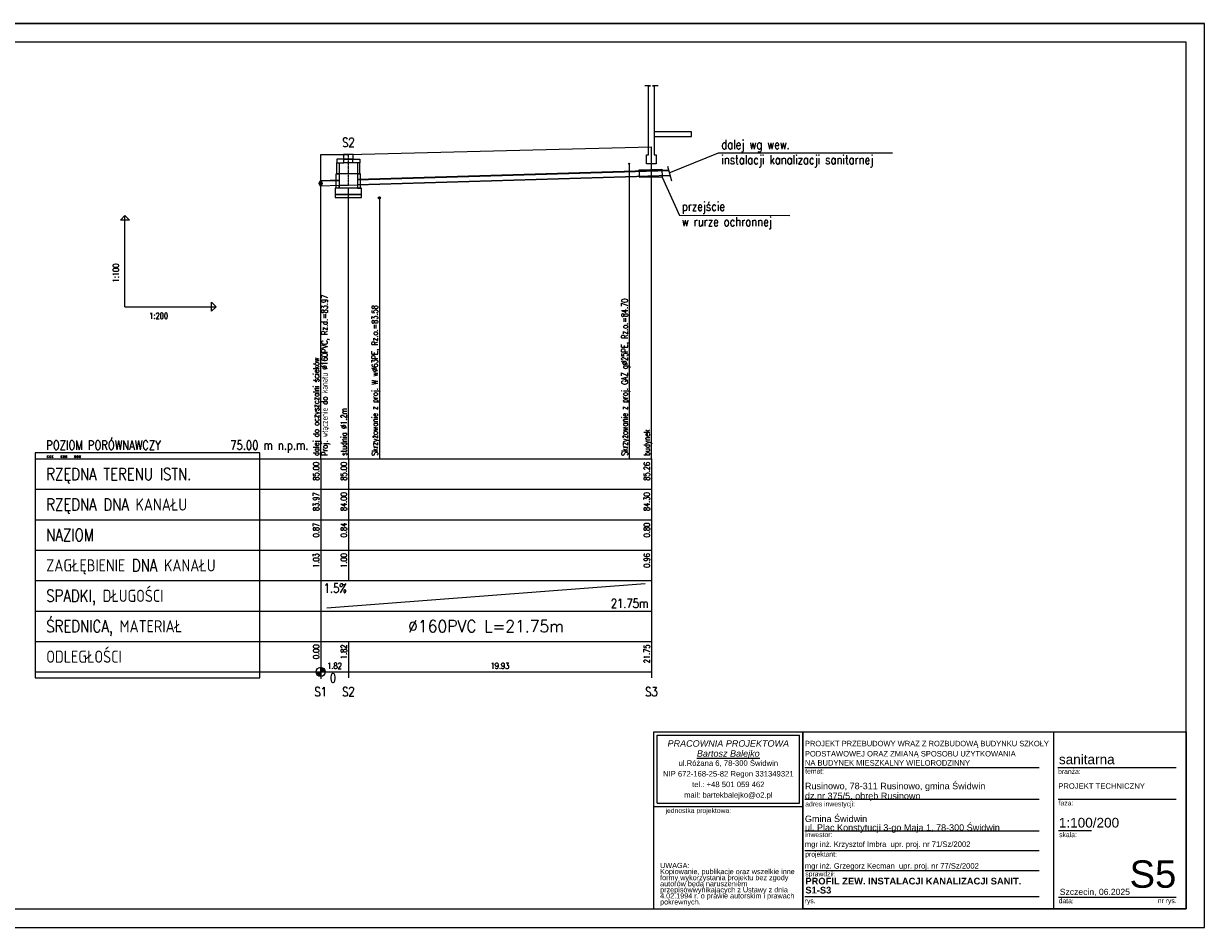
# Model space of a CAD drawing. Extents: x -2340 to 12549, y -755 to 9303.
# Tile 2 of 8: x -308 to 3574, y 2850 to 5820. Entities that reach past the tile are written whole.
import ezdxf
from ezdxf.enums import TextEntityAlignment as Align

# ---------------------------------------------------------------- set-up
doc = ezdxf.new("R2010")
doc.units = 0
doc.header["$LTSCALE"] = 0.1
doc.header["$MEASUREMENT"] = 0
doc.linetypes.add('4003', pattern=[3, 2, -1])
doc.linetypes.add('CENTER', pattern=[50.8, 31.75, -6.35, 6.35, -6.35])
doc.layers.get('0').update_dxf_attribs({"linetype": 'CONTINUOUS'})
for name, color, linetype in [('_TABELA', 7, 'CONTINUOUS'), ('BUDYNKI', 7, 'CONTINUOUS'), ('LICZBY', 7, 'CONTINUOUS'), ('LINIE_ODN', 7, 'CONTINUOUS'), ('LINIE_OPISOWE', 7, 'CONTINUOUS'), ('LINIE_TABELI', 7, 'CONTINUOUS'), ('ODCINKI', 2, 'CONTINUOUS'), ('OPIS_KOL', 1, 'CONTINUOUS'), ('OPIS_PZ', 7, 'CONTINUOUS'), ('OPIS_WL', 7, 'CONTINUOUS'), ('OSIE', 7, 'CENTER'), ('TER_ISTN', 8, 'CONTINUOUS'), ('UZBR_PODZ', 7, 'CONTINUOUS'), ('WEZLY', 2, 'CONTINUOUS'), ('WYMIARY', 7, 'CONTINUOUS')]:
    doc.layers.add(name, color=color, linetype=linetype)
for name, color, linetype, lineweight in [('ARCH TABELA_Nr_Pióra__1', 7, 'CONTINUOUS', 25), ('ARCH TABELA_Nr_Pióra__21', 7, 'CONTINUOUS', 9), ('ARCH TABELA_Nr_Pióra__7', 7, 'CONTINUOUS', 13)]:
    doc.layers.add(name, color=color, linetype=linetype, lineweight=lineweight)
doc.styles.add('GENERATED_STYLE_10', font='ariali.ttf')
doc.styles.add('GENERATED_STYLE_11', font='arialbd.ttf')
doc.styles.add('GENERATED_STYLE_7', font='txt')
doc.styles.add('GENERATED_STYLE_9', font='arial.ttf')
doc.styles.add('STYL1', font='SIMPLEX.SHX', dxfattribs={"width": 0.8})
doc.styles.add('STYL10', font='SIMPLEX.SHX', dxfattribs={"width": 0.8})
doc.styles.add('STYL13', font='SIMPLEX.SHX', dxfattribs={"width": 0.8})
doc.styles.add('STYL15', font='SIMPLEX.SHX', dxfattribs={"width": 0.8})
doc.styles.add('STYL17', font='SIMPLEX.SHX', dxfattribs={"width": 0.8})
doc.styles.add('STYL18', font='SIMPLEX.SHX', dxfattribs={"width": 0.8})
doc.styles.add('STYL2', font='SIMPLEX.SHX', dxfattribs={"width": 0.8})
doc.styles.add('STYL3', font='SIMPLEX.SHX', dxfattribs={"width": 0.8})
doc.styles.add('STYL4', font='SIMPLEX.SHX', dxfattribs={"width": 0.8})
doc.styles.add('STYL5', font='SIMPLEX.SHX', dxfattribs={"width": 0.8})
doc.styles.add('STYL6', font='SIMPLEX.SHX', dxfattribs={"width": 0.8})
doc.styles.add('STYL7', font='SIMPLEX.SHX', dxfattribs={"width": 0.8})
doc.styles.add('STYL8', font='SIMPLEX.SHX', dxfattribs={"width": 0.8})

msp = doc.modelspace()

# ---------------------------------------------------------------- linework, layer by layer
msp.add_lwpolyline([(1715.83558, 5339.74131), (1789.48067, 5341.43918), (1790.88067, 5315.63918), (1717.83558, 5314.74131)], close=True)
at = {"layer": '_TABELA', "color": 7}
msp.add_lwpolyline([(-626.11834, 5820.25475), (3573.88166, 5820.25475), (-626.11834, 5820.25475), (-626.11834, 2850.25475), (3573.88166, 2850.25475), (3573.88166, 5820.25475)], dxfattribs=at)
msp.add_lwpolyline([(3513.88166, 5759.25475), (-376.11834, 5759.25475), (-376.11834, 2911.25475), (3513.88166, 2911.25475)], close=True, dxfattribs=at)
at = {"layer": 'ARCH TABELA_Nr_Pióra__21', "linetype": 'Continuous'}
for p, q in [((1763.88166, 3492.37177), (2253.24337, 3492.37177)), ((1763.88166, 2911.25475), (1763.88166, 3492.37177)), ((1763.88166, 3492.37177), (3513.88166, 3492.37177)), ((1774.51996, 3258.32922), (1774.51996, 3481.73347)), ((1774.51996, 3481.73347), (2242.60507, 3481.73347)), ((2242.60507, 3258.32922), (2242.60507, 3481.73347)), ((2253.24337, 3492.37177), (2253.24337, 2911.25475)), ((2253.24337, 3247.69092), (2253.24337, 3492.37177)), ((3077.71145, 3492.37177), (3077.71145, 2911.25475)), ((3513.88166, 3492.37177), (3513.88166, 2911.25475)), ((2253.24337, 2911.25475), (2253.24337, 3452.37177)), ((2260.46677, 3375.37177), (3030.44732, 3375.37177)), ((3091.64331, 3375.37177), (3481.57799, 3375.37177)), ((2260.46677, 3271.37177), (3030.44732, 3271.37177)), ((3093.38799, 3271.37177), (3481.57799, 3271.37177)), ((1763.88166, 3247.69092), (2253.24337, 3247.69092)), ((1774.51996, 3258.32922), (2242.60507, 3258.32922)), ((2260.46677, 3167.37177), (3030.44732, 3167.37177)), ((3094.56884, 3169.10581), (3202.53161, 3169.10581)), ((2260.46677, 3102.51498), (3030.44732, 3102.51498)), ((2261.53592, 3037.6582), (3030.44732, 3037.6582)), ((2260.46677, 2951.25475), (3030.44732, 2951.25475)), ((3094.56884, 2949.49545), (3322.74769, 2949.49545)), ((3322.74769, 2949.49545), (3481.57799, 2949.49545)), ((1763.88166, 2911.25475), (2253.24337, 2911.25475)), ((3513.88166, 2911.25475), (2253.24337, 2911.25475))]:
    msp.add_line(p, q, dxfattribs=at)
at = {"layer": 'BUDYNKI'}
for p, q in [((1752.60687, 5615.89705), (1733.85687, 5615.89705)), ((1746.35687, 5389.44473), (1746.35687, 5615.89705)), ((1746.35687, 5615.89705), (1752.60687, 5615.89705)), ((1777.60687, 5615.89705), (1758.85687, 5615.89705)), ((1758.85687, 5615.89705), (1765.10687, 5615.89705)), ((1765.10687, 5615.89705), (1765.10687, 5389.44473)), ((1740.10687, 5359.44473), (1740.10687, 5389.44473)), ((1740.10687, 5389.44473), (1746.35687, 5389.44473)), ((1755.72687, 5359.44473), (1740.10687, 5359.44473)), ((1771.35687, 5359.44473), (1755.72687, 5359.44473)), ((1765.10687, 5389.44473), (1771.35687, 5389.44473)), ((1771.35687, 5389.44473), (1771.35687, 5359.44473)), ((1755.72687, 5315.89705), (1755.72687, 5315.89705))]:
    msp.add_line(p, q, dxfattribs=at)
at = {"layer": 'LICZBY'}
for p, q in [((645.79687, 3689.89705), (690.79687, 3689.89705)), ((653.33687, 3688.84705), (683.25687, 3690.94705)), ((653.44687, 3687.80705), (683.14687, 3691.98705)), ((653.62687, 3686.77705), (682.96687, 3693.01705)), ((653.87687, 3685.76705), (682.71687, 3694.02705)), ((654.19687, 3684.76705), (682.39687, 3695.02705)), ((654.59687, 3683.79705), (681.99687, 3695.99705)), ((655.05687, 3682.85705), (681.53687, 3696.93705)), ((655.57687, 3681.94705), (681.01687, 3697.84705)), ((656.15687, 3681.07705), (680.43687, 3698.71705)), ((656.80687, 3680.25705), (679.78687, 3699.53705)), ((657.50687, 3679.47705), (679.08687, 3700.31705)), ((658.25687, 3678.74705), (678.33687, 3701.04705)), ((659.06687, 3678.07705), (677.52687, 3701.71705)), ((659.90687, 3677.45705), (676.68687, 3702.33705)), ((660.79687, 3676.90705), (675.79687, 3702.88705)), ((661.71687, 3676.41705), (674.87687, 3703.37705)), ((662.67687, 3675.98705), (673.91687, 3703.80705)), ((663.65687, 3675.62705), (672.93687, 3704.16705)), ((664.66687, 3675.34705), (671.92687, 3704.44705)), ((665.69687, 3675.12705), (670.89687, 3704.66705)), ((666.72687, 3674.97705), (669.86687, 3704.81705)), ((667.77687, 3674.90705), (668.81687, 3704.88705)), ((668.29687, 3712.39705), (668.29687, 3667.39705))]:
    msp.add_line(p, q, dxfattribs=at)
msp.add_circle((668.29687, 3689.89705), 15, dxfattribs=at)
at = {"layer": 'LINIE_ODN'}
for q in [(24.77687, 5189.89705), (324.77687, 4889.89705)]:
    msp.add_line((24.77687, 4889.89705), q, dxfattribs=at)
for points in [[(1755.72687, 4389.89705), (1755.72687, 5415.89705)], [(668.29687, 4389.89705), (668.29687, 5389.89705)], [(759.36687, 4389.89705), (759.36687, 5279.02705)]]:
    msp.add_lwpolyline(points, dxfattribs=at)
for points in [[(24.77687, 5189.89705), (39.77687, 5174.89705), (9.77687, 5174.89705)], [(324.77687, 4889.89705), (309.77687, 4874.89705), (309.77687, 4904.89705)]]:
    msp.add_lwpolyline(points, close=True, dxfattribs=at)
at = {"layer": 'LINIE_OPISOWE'}
for p, q in [((1682.80687, 5359.89705), (1682.80687, 4389.89705)), ((861.18687, 5247.69705), (861.18687, 4389.89705))]:
    msp.add_line(p, q, dxfattribs=at)
at = {"layer": 'LINIE_TABELI'}
for p, q in [((1887.99571, 5464.89705), (1765.10687, 5464.89705)), ((1765.10687, 5449.16941), (1887.99571, 5449.16941)), ((1887.99571, 5449.16941), (1887.99571, 5464.89705)), ((1808.82642, 5351.64956), (1821.69765, 5304.02599)), ((-270.90313, 4389.89705), (668.29687, 4389.89705)), ((668.29687, 4389.89705), (1755.72687, 4389.89705)), ((668.29687, 4389.89705), (668.29687, 3689.89705)), ((668.29687, 4389.89705), (668.29687, 3989.89705)), ((759.36687, 4389.89705), (759.36687, 3989.89705)), ((1755.72687, 4389.89705), (1755.72687, 3689.89705)), ((1755.72687, 4389.89705), (1755.72687, 3989.89705)), ((-270.90313, 4289.89705), (668.29687, 4289.89705)), ((668.29687, 4289.89705), (1755.72687, 4289.89705)), ((-270.90313, 4189.89705), (668.29687, 4189.89705)), ((668.29687, 4189.89705), (1755.72687, 4189.89705)), ((-270.90313, 4089.89705), (668.29687, 4089.89705)), ((668.29687, 4089.89705), (1755.72687, 4089.89705)), ((-270.90313, 3989.89705), (668.29687, 3989.89705)), ((668.29687, 3989.89705), (1755.72687, 3989.89705)), ((668.29687, 3989.89705), (668.29687, 3889.89705)), ((688.29687, 3899.89705), (1735.72687, 3979.89705)), ((1755.72687, 3989.89705), (1755.72687, 3889.89705)), ((-270.90313, 3889.89705), (668.29687, 3889.89705)), ((668.29687, 3889.89705), (1755.72687, 3889.89705)), ((1755.72687, 3889.89705), (1755.72687, 3789.89705)), ((-270.90313, 3789.89705), (668.29687, 3789.89705)), ((668.29687, 3789.89705), (1755.72687, 3789.89705)), ((668.29687, 3789.89705), (668.29687, 3669.89705)), ((759.36687, 3789.89705), (759.36687, 3669.89705)), ((1755.72687, 3789.89705), (1755.72687, 3669.89705)), ((-270.90313, 3689.89705), (668.29687, 3689.89705)), ((668.29687, 3689.89705), (1755.72687, 3689.89705))]:
    msp.add_line(p, q, dxfattribs=at)
at = {"layer": 'LINIE_TABELI', "linetype": 'ByBlock', "lineweight": 0}
for p, q in [((1976.35821, 5395.85106), (2548.00955, 5395.85106)), ((1848.16417, 5190.27681), (2210.54472, 5190.05196))]:
    msp.add_line(p, q, dxfattribs=at)
for points in [[(1814.58625, 5330.33819), (1976.35821, 5395.85106)], [(1790.88067, 5315.63918), (1848.38902, 5190.0151)]]:
    msp.add_lwpolyline(points, dxfattribs=at)
at = {"layer": 'LINIE_TABELI'}
msp.add_lwpolyline([(-270.90313, 3669.89705), (468.29687, 3669.89705), (468.29687, 4409.89705), (-270.90313, 4409.89705)], close=True, dxfattribs=at)
at = {"layer": 'ODCINKI', "color": 7}
for p, q in [((1812.42952, 5338.31809), (789.36687, 5307.62705)), ((789.36687, 5306.82705), (1812.644, 5337.52452)), ((789.36687, 5290.82705), (1816.93354, 5321.6532)), ((1817.14802, 5320.85964), (789.36687, 5290.02705)), ((1755.72687, 5335.81705), (1755.72687, 5336.61705)), ((1755.72687, 5319.81705), (1755.72687, 5319.01705)), ((729.36687, 5305.82705), (668.29687, 5303.99705)), ((668.29687, 5303.19705), (729.36687, 5305.02705)), ((668.29687, 5303.99705), (668.29687, 5303.19705)), ((668.29687, 5287.19705), (729.36687, 5289.02705)), ((729.36687, 5288.22705), (668.29687, 5286.39705)), ((668.29687, 5286.39705), (668.29687, 5287.19705)), ((729.36687, 5305.02705), (729.36687, 5305.82705)), ((729.36687, 5289.02705), (729.36687, 5288.22705)), ((789.36687, 5307.62705), (789.36687, 5306.82705)), ((789.36687, 5290.02705), (789.36687, 5290.82705))]:
    msp.add_line(p, q, dxfattribs=at)
at = {"layer": 'OPIS_WL'}
for major_axis in [(0, -8.8), (0, -8)]:
    msp.add_ellipse((668.29687, 5295.19705), major_axis=major_axis, ratio=0.5, dxfattribs=at)
at = {"layer": 'OSIE', "color": 7}
msp.add_line((759.36687, 5289.92705), (759.36687, 5389.89705), dxfattribs=at)
at = {"layer": 'OSIE'}
for p, q in [((1680.93687, 5359.89705), (1684.68687, 5359.89705)), ((1682.80687, 5358.02705), (1682.80687, 5361.77705)), ((662.29687, 5295.19705), (674.29687, 5295.19705)), ((668.29687, 5283.19705), (668.29687, 5307.19705)), ((856.45687, 5247.69705), (865.90687, 5247.69705)), ((861.18687, 5242.97705), (861.18687, 5252.42705))]:
    msp.add_line(p, q, dxfattribs=at)
at = {"layer": 'TER_ISTN'}
msp.add_lwpolyline([(668.29687, 5389.89705), (759.36687, 5389.89705), (1755.72687, 5415.89705)], dxfattribs=at)
at = {"layer": 'UZBR_PODZ'}
for centre, radius in [((1682.80687, 5359.89705), 1.31), ((1682.80687, 5359.89705), 1.25), ((861.18687, 5247.69705), 3.31), ((861.18687, 5247.69705), 3.15)]:
    msp.add_circle(centre, radius, dxfattribs=at)
at = {"layer": 'WEZLY', "color": 7}
for p, q in [((774.36687, 5374.89705), (744.36687, 5374.89705)), ((774.36687, 5362.89705), (744.36687, 5362.89705)), ((792.36687, 5326.89705), (726.36687, 5326.89705))]:
    msp.add_line(p, q, dxfattribs=at)
for points in [[(744.36687, 5374.89705), (721.86687, 5374.89705), (721.86687, 5362.89705), (744.36687, 5362.89705)], [(729.36687, 5326.89705), (721.86687, 5326.89705), (721.86687, 5362.89705), (729.36687, 5362.89705)], [(743.74687, 5374.89705), (774.99687, 5374.89705), (774.99687, 5389.89705), (743.74687, 5389.89705)], [(774.36687, 5374.89705), (796.86687, 5374.89705), (796.86687, 5362.89705), (774.36687, 5362.89705)], [(789.36687, 5326.89705), (796.86687, 5326.89705), (796.86687, 5362.89705), (789.36687, 5362.89705)], [(729.36687, 5279.02705), (719.76687, 5279.02705), (719.76687, 5326.89705), (729.36687, 5326.89705)], [(789.36687, 5279.02705), (798.96687, 5279.02705), (798.96687, 5326.89705), (789.36687, 5326.89705)], [(759.36687, 5279.02705), (729.36687, 5279.02705), (729.36687, 5289.02705), (759.36687, 5289.92705), (789.36687, 5290.82705), (789.36687, 5279.02705)], [(716.16687, 5259.02705), (802.56687, 5259.02705), (802.56687, 5279.02705), (716.16687, 5279.02705)], [(716.16687, 5249.02705), (802.56687, 5249.02705), (802.56687, 5259.02705), (716.16687, 5259.02705)]]:
    msp.add_lwpolyline(points, close=True, dxfattribs=at)

# ---------------------------------------------------------------- texts
at = {"layer": 'ARCH TABELA_Nr_Pióra__1', "color": 7, "linetype": 'Continuous', "style": 'GENERATED_STYLE_7', "width": 0.9}
msp.add_text('PROJEKT PRZEBUDOWY WRAZ Z ROZBUDOWĄ BUDYNKU SZKOŁY', height=18, dxfattribs=at).set_placement((2260.46677, 3445.34356))
at = {"layer": 'ARCH TABELA_Nr_Pióra__1', "color": 7, "linetype": 'Continuous', "style": 'GENERATED_STYLE_7'}
for s, p in [('PODSTAWOWEJ ORAZ ZMIANĄ SPOSOBU UŻYTKOWANIA', (2260.46677, 3411.85845)), ('NA BUDYNEK MIESZKALNY WIELORODZINNY', (2260.46677, 3381.79545))]:
    msp.add_text(s, height=18, dxfattribs=at).set_placement(p)
at = {"layer": 'ARCH TABELA_Nr_Pióra__1', "linetype": 'Continuous', "char_height": 22, "attachment_point": 1, "style": 'GENERATED_STYLE_11'}
for s, insert in [('PROFIL ZEW. INSTALACJI KANALIZACJI SANIT.', (2261.84443, 3013.28453)), ('S1-S3', (2261.84443, 2983.58225))]:
    msp.add_mtext(s, dxfattribs=dict(at, insert=insert))
at = {"layer": 'ARCH TABELA_Nr_Pióra__21', "linetype": 'Continuous', "insert": (2260.46677, 3161.24411), "char_height": 21.2765961, "attachment_point": 7, "line_spacing_factor": 0.807442, "style": 'GENERATED_STYLE_9'}
msp.add_mtext('{Gmina Świdwin\\Pul. Plac Konstytucji 3-go Maja 1, 78-300 Świdwin}', dxfattribs=at)
at = {"layer": 'ARCH TABELA_Nr_Pióra__7', "linetype": 'Continuous'}
for s, insert, char_height, attachment_point, line_spacing_factor, style in [('{PRACOWNIA PROJEKTOWA\\P\\LBartosz Balejko}', (2008.56252, 3465.24109), 21.2765982, 2, 0.926719, 'GENERATED_STYLE_10'), ('{Rusinowo, 78-311 Rusinowo, gmina Świdwin \\Pdz.nr 375/5, obręb Rusinowo}', (2260.46677, 3265.24411), 21.2765961, 7, 0.918867, 'GENERATED_STYLE_9'), ('PROJEKT TECHNICZNY', (3093.38799, 3323.82901), 18, 1, 0.923713, 'GENERATED_STYLE_9')]:
    msp.add_mtext(s, dxfattribs=dict(at, insert=insert, char_height=char_height, attachment_point=attachment_point, line_spacing_factor=line_spacing_factor, style=style))
at = {"layer": 'ARCH TABELA_Nr_Pióra__7', "linetype": 'Continuous', "style": 'GENERATED_STYLE_9'}
for s, insert, char_height, attachment_point in [('sanitarna', (3095.51033, 3418.33943), 31.915957, 1), ('{temat:}', (2261.53592, 3371.72423), 15.957979, 1), ('{branża:}', (3092.82416, 3370.49718), 15.957979, 1), ('{adres inwestycji:}', (2261.53592, 3263.75851), 15.9579787, 1), ('{faza:}', (3094.56884, 3266.86744), 15.957979, 1), ('{jednostka projektowa:}', (1802.17422, 3242.22888), 15.9579787, 1), ('1:100/200', (3095.2996, 3210.23036), 31.915959, 1), ('{inwestor:}', (2261.53592, 3162.86745), 15.9579714, 1), ('{skala:}', (3096.3348, 3162.67717), 15.957979, 1), ('{projektant:}', (2261.53592, 3098.86744), 15.9579787, 1), ('S5', (3481.57799, 3070.35302), 90, 3), ('{sprawdził:}', (2261.74975, 3034.01066), 15.9579787, 1), ('Szczecin, 06.2025', (3098.43586, 2976.98914), 20.2127554, 1), ('{rys.}', (2259.74337, 2945.53973), 15.957979, 1), ('{data:}', (3094.70714, 2945.53973), 15.957979, 1), ('{nr rys.}', (3420.78393, 2945.84791), 15.957979, 1)]:
    msp.add_mtext(s, dxfattribs=dict(at, insert=insert, char_height=char_height, attachment_point=attachment_point))
for s, insert, char_height, width, attachment_point, line_spacing_factor in [('{ul.Różana 6, 78-300 Świdwin\\PNIP 672-168-25-82 Regon 331349321\\Ptel.: +48 501 059 462\\Pmail: bartekbalejko@o2.pl}', (2008.56252, 3399.04551), 18.0851735, 468.0851064, 2, 1.156383), ('{UWAGA:\\PKopiowanie, publikacje oraz wszelkie inne formy wykorzystania projektu bez zgody autorów będą naruszeniem przepisówwynikających z Ustawy z dnia 4.02.1994 r. o prawie autorskim i prawach pokrewnych.}', (1784.39213, 3062.22911), 17.0212766, 448.3407782, 1, 0.703415)]:
    msp.add_mtext(s, dxfattribs=dict(at, insert=insert, char_height=char_height, width=width, attachment_point=attachment_point, line_spacing_factor=line_spacing_factor))
at = {"layer": 'ARCH TABELA_Nr_Pióra__7', "color": 0, "linetype": 'Continuous', "char_height": 18, "attachment_point": 1, "style": 'GENERATED_STYLE_7'}
for s, insert, width in [('mgr inż. Krzysztof Imbra  \\fArial|b0|i0|c238;upr. proj. nr 71/Sz/2002', (2260.24337, 3132.70433), 759.0746624), ('mgr inż. Grzegorz Kecman  \\fArial|b0|i0|c238;upr. proj. nr 77/Sz/2002', (2260.24337, 3061.27121), 737.160071)]:
    msp.add_mtext(s, dxfattribs=dict(at, insert=insert, width=width))
at = {"layer": 'LICZBY', "width": 0.8}
for s, height, style, p in [('S2', 30, 'STYL13', (759.36687, 5414.89705)), ('1.82', 20, 'STYL6', (713.83687, 3699.89705)), ('19.93', 20, 'STYL6', (1257.54687, 3699.89705)), ('S1', 30, 'STYL13', (668.29687, 3609.89705)), ('S2', 30, 'STYL13', (759.36687, 3609.89705)), ('S3', 30, 'STYL13', (1755.72687, 3609.89705))]:
    msp.add_text(s, height=height, dxfattribs=dict(at, style=style)).set_placement(p, align=Align.CENTER)
for s, height, style, p in [('POZIOM PORÓWNAWCZY', 30, 'STYL10', (-233.94313, 4419.89705)), ('xxx   xxx   xxx', 12, 'STYL3', (-233.94313, 4392.89705)), ('1.5%', 30, 'STYL4', (678.29687, 3949.89705)), ('0', 30, 'STYL7', (698.29687, 3654.89705))]:
    msp.add_text(s, height=height, dxfattribs=dict(at, style=style)).set_placement(p)
at = {"layer": 'LICZBY', "style": 'STYL2', "width": 0.8}
for s, p in [('85.00', (663.29687, 4379.89705)), ('85.00', (754.36687, 4379.89705)), ('85.26', (1750.72687, 4379.89705)), ('83.97', (663.29687, 4279.89705)), ('84.00', (754.36687, 4279.89705)), ('84.30', (1750.72687, 4279.89705)), ('0.87', (663.29687, 4179.89705)), ('0.84', (754.36687, 4179.89705)), ('0.80', (1750.72687, 4179.89705)), ('1.03', (663.29687, 4079.89705)), ('1.00', (754.36687, 4079.89705)), ('0.96', (1750.72687, 4079.89705)), ('0.00', (663.29687, 3779.89705)), ('1.82', (754.36687, 3779.89705)), ('21.75', (1750.72687, 3779.89705))]:
    msp.add_text(s, height=20, rotation=90, dxfattribs=at).set_placement(p, align=Align.RIGHT)
at = {"layer": 'LICZBY', "style": 'STYL4', "width": 0.8}
msp.add_text('21.75m', height=30, dxfattribs=at).set_placement((1745.72687, 3899.89705), align=Align.RIGHT)
at = {"layer": 'LICZBY', "style": 'STYL5', "width": 0.87557}
msp.add_text('%%C160PVC L=21.75m', height=40, dxfattribs=at).set_placement((956.01687, 3819.89705), (1468.01687, 3819.89705), align=Align.FIT)
at = {"layer": 'LICZBY', "color": 7, "linetype": '4003', "lineweight": 0, "char_height": 30, "attachment_point": 1, "style": 'STYL4'}
for s, width, insert in [('\\Fromans|c238;dalej wg wew.\\Pinstalacji kanalizacji sanitarnej', 659.7707484, (1985.54793, 5437.99506)), ('{\\Fromans|c238;przejście \\Pw rurze ochronnej }', 366.1454463, (1855.68334, 5234.72723))]:
    msp.add_mtext_dynamic_manual_height_columns(s, width=width, gutter_width=1, heights=[0], dxfattribs=dict(at, insert=insert))
at = {"layer": 'LINIE_TABELI', "style": 'STYL10', "width": 0.8}
msp.add_text('75.00 m n.p.m.', height=30, dxfattribs=at).set_placement((628.29687, 4419.89705), align=Align.RIGHT)
at = {"layer": 'LINIE_TABELI', "style": 'STYL1', "width": 0.8}
for s, p in [('RZĘDNA TERENU ISTN.', (-233.94313, 4319.89705)), ('RZĘDNA DNA KANAŁU', (-233.94313, 4219.89705)), ('NAZIOM', (-233.94313, 4119.89705)), ('ZAGŁĘBIENIE DNA KANAŁU', (-233.94313, 4019.89705)), ('SPADKI, DŁUGOŚCI', (-233.94313, 3919.89705)), ('ŚREDNICA, MATERIAŁ', (-233.94313, 3819.89705)), ('ODLEGŁOŚCI', (-233.94313, 3719.89705))]:
    msp.add_text(s, height=40, dxfattribs=at).set_placement(p)
at = {"layer": 'OPIS_KOL', "style": 'STYL18', "width": 0.8}
for s, p in [('Skrzyżowanie z proj. W w%%C63PE, Rz.o.=83.58', (856.18687, 4399.89705)), ('Skrzyżowanie z proj. GAZ g%%c25PE, Rz.o.=84.70', (1677.80687, 4399.89705))]:
    msp.add_text(s, height=20, rotation=90, dxfattribs=at).set_placement(p)
at = {"layer": 'OPIS_PZ', "style": 'STYL15', "width": 0.8}
for s, p in [('dalej do oczyszczalni ścieków', (663.29687, 4399.89705)), ('studnia %%C1.2m', (754.36687, 4399.89705)), ('budynek', (1750.72687, 4399.89705))]:
    msp.add_text(s, height=20, rotation=90, dxfattribs=at).set_placement(p)
at = {"layer": 'OPIS_WL', "style": 'STYL17', "width": 0.8}
msp.add_text('Proj. włączenie do kanału %%C160PVC, Rz.d.=83.97', height=20, rotation=90, dxfattribs=at).set_placement((691.29687, 4399.89705))
at = {"layer": 'WYMIARY', "style": 'STYL8', "width": 0.8}
msp.add_text('1:100', height=20, rotation=90, dxfattribs=at).set_placement((4.77687, 4969.89705))
msp.add_text('1:200', height=20, dxfattribs=at).set_placement((104.77687, 4849.89705))

doc.saveas('drawing.dxf')
